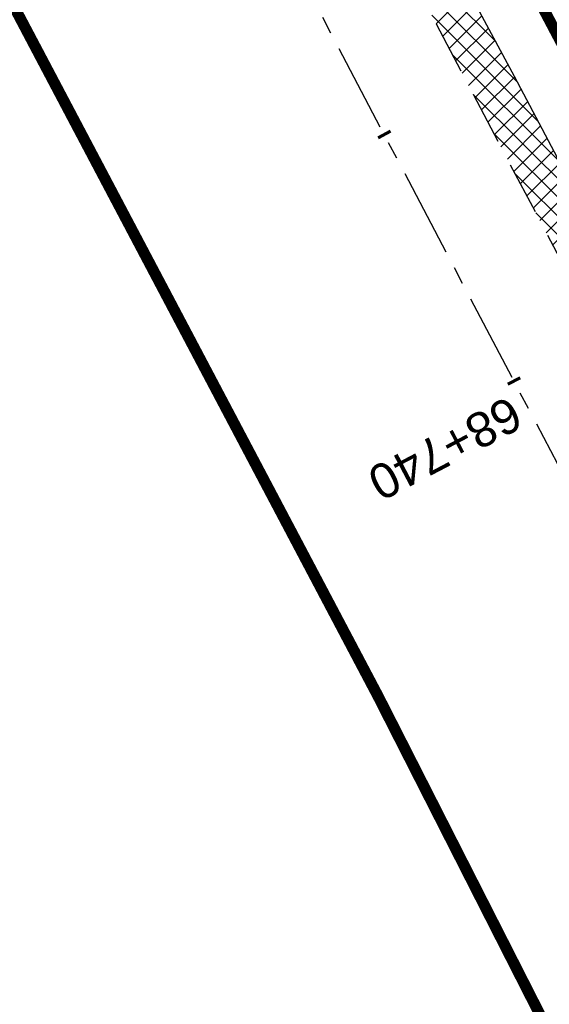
# Model space of a CAD drawing. Header units: metres. Extents: x 7529682 to 7533711, y 5721195 to 5727842.
# Tile 112 of 232: x 7530743 to 7530762, y 5725776 to 5725812. Entities that reach past the tile are written whole.
import ezdxf

# ---------------------------------------------------------------- set-up
doc = ezdxf.new("R2010")
doc.units = ezdxf.units.M
for name, pattern in [('817-dzialki-09-05-04$0$HIDDEN', [0.375, 0.25, -0.125]), ('ACAD_ISO05W100', [33, 24, -3, 0, -3, 0, -3]), ('CENTER', [50.800000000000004, 31.75, -6.35, 6.35, -6.35]), ('HIDDEN', [9.524999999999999, 6.35, -3.175])]:
    doc.linetypes.add(name, pattern=pattern)
for name, color, linetype in [('C-DROGI-SYTUACJA-ETYKIETY', 7, 'Continuous'), ('D-hatch-pobocza', 131, 'Continuous'), ('D-pobocza', 60, 'Continuous'), ('D-rowy', 160, 'Continuous'), ('D-skarpa', 2, 'Continuous')]:
    doc.layers.add(name, color=color, linetype=linetype)
doc.layers.add('D-hatch-ciag-pieszo-rowerowy', color=7, linetype='Continuous', lineweight=13, true_color=0xff9f80)
doc.layers.add('D-LR-etap-III', color=7, linetype='817-dzialki-09-05-04$0$HIDDEN', lineweight=50, true_color=0x00008f)
for name, color, linetype, lineweight in [('D-krawędzie', 3, 'Continuous', 30), ('D-oś', 10, 'CENTER', 30), ('D-pas-drogowy', 7, 'ACAD_ISO05W100', 50)]:
    doc.layers.add(name, color=color, linetype=linetype, lineweight=lineweight)
doc.styles.get("Standard").update_dxf_attribs({"font": 'arial.ttf'})
pattern_1 = [(45, (0, 0), (-0.3367596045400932, 0.3367596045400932), []), (135, (0, 0), (-0.3367596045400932, -0.3367596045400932), [])]

# ---------------------------------------------------------------- blocks, each defined once
blk = doc.blocks.new('AeccTickLine')
at = {"color": 0, "linetype": 'ByBlock', "lineweight": -2}
blk.add_line((0, 1), (-3.673819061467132e-16, -1), dxfattribs=at)

msp = doc.modelspace()

# ---------------------------------------------------------------- hatches: boundary and pattern name
at = {"layer": 'D-hatch-ciag-pieszo-rowerowy'}
h = msp.add_hatch(dxfattribs=at)
h.set_pattern_fill('ANSI37', color=256, scale=0.15, style=0)
h.set_pattern_definition(pattern_1)
edge = h.paths.add_edge_path()
edge.add_line((7530776.607199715, 5725790.32115803), (7530759.629252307, 5725822.460878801))
edge.add_line((7530759.629252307, 5725822.460878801), (7530758.520315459, 5725821.883972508))
edge.add_line((7530758.520315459, 5725821.883972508), (7530775.500859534, 5725789.739336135))
edge.add_line((7530775.500859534, 5725789.739336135), (7530792.728626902, 5725756.83339883))
edge.add_line((7530792.728626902, 5725756.83339883), (7530803.872935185, 5725735.729115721))
edge.add_arc((7530538.588320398, 5725595.643166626), 299.9999999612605, 26.897255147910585, 27.836700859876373, ccw=False)
edge.add_line((7530806.134081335, 5725731.360762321), (7530814.970565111, 5725713.941033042))
edge.add_line((7530814.970565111, 5725713.941033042), (7530815.845092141, 5725714.97978109))
edge.add_line((7530815.845092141, 5725714.97978109), (7530807.239406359, 5725731.94451075))
edge.add_arc((7530539.69370321, 5725596.226801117), 299.9999999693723, 26.89727954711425, 27.83670124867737)
edge.add_line((7530804.978317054, 5725736.312752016), (7530793.835011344, 5725757.415136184))
edge.add_line((7530793.835011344, 5725757.415136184), (7530776.607199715, 5725790.32115803))
edge = h.paths.add_edge_path()
edge.add_line((7530816.037319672, 5725715.20810562), (7530816.719618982, 5725716.018528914))
edge.add_line((7530816.719618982, 5725716.018528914), (7530808.344729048, 5725732.528263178))
edge.add_arc((7530540.799086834, 5725596.810433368), 299.9999999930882, 26.89730528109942, 27.83670086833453)
edge.add_line((7530806.083701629, 5725736.896382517), (7530794.941395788, 5725757.996873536))
edge.add_line((7530794.941395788, 5725757.996873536), (7530777.713539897, 5725790.902979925))
edge.add_line((7530777.713539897, 5725790.902979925), (7530760.738189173, 5725823.037785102))
edge.add_line((7530760.738189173, 5725823.037785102), (7530759.629252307, 5725822.460878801))
edge.add_line((7530759.629252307, 5725822.460878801), (7530776.607199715, 5725790.32115803))
edge.add_line((7530776.607199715, 5725790.32115803), (7530793.835011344, 5725757.415136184))
edge.add_line((7530793.835011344, 5725757.415136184), (7530804.978317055, 5725736.312752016))
edge.add_arc((7530539.69370321, 5725596.226801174), 299.9999999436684, 26.89727953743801, 27.83670123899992, ccw=False)
edge.add_line((7530807.239406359, 5725731.94451075), (7530815.845092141, 5725714.97978109))
edge.add_line((7530815.845092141, 5725714.97978109), (7530816.037319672, 5725715.20810562))
at = {"layer": 'D-hatch-pobocza'}
h = msp.add_hatch(dxfattribs=at)
h.set_pattern_fill('ANSI37', color=256, scale=0.15, style=0)
h.set_pattern_definition(pattern_1)
h.paths.add_polyline_path([(7530720.98, 5725884.44), (7530708.37, 5725908.34), (7530695.8, 5725932.28), (7530687.36, 5725949.02), (7530675.509999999, 5725970.87), (7530663.29, 5725994.02), (7530649.63, 5726020.19), (7530635.9, 5726046.17), (7530600.685173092, 5726114.059213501), (7530599.742800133, 5726113.514541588), (7530641.555222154, 5726032.007915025), (7530660.960861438, 5725995.070069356), (7530689.128213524, 5725941.540167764), (7530707.335918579, 5725907.031820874), (7530725.255781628, 5725873.092686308), (7530743.969545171, 5725837.653904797), (7530770.526708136, 5725787.119408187), (7530787.864146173, 5725754.266918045), (7530809.812893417, 5725712.701971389), (7530812.027706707, 5725712.540894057), (7530798.84, 5725737.15), (7530787.349999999, 5725758.8), (7530776.05, 5725780.2), (7530760.429999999, 5725809.79), (7530749.219999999, 5725830.63), (7530733.519999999, 5725861.06)])

# ---------------------------------------------------------------- linework, layer by layer
at = {"layer": 'D-krawędzie', "linetype": 'HIDDEN', "ltscale": 0.3, "flags": 128}
msp.add_lwpolyline([(7530572.009999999, 5726166.06), (7530620.380949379, 5726072.761487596), (7530641.555222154, 5726032.007915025), (7530660.960861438, 5725995.070069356), (7530689.128213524, 5725941.540167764), (7530707.335918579, 5725907.031820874), (7530725.255781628, 5725873.092686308), (7530743.969545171, 5725837.653904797), (7530770.526708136, 5725787.119408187), (7530787.864146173, 5725754.266918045), (7530809.897571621, 5725712.541613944), (7530824.739035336, 5725684.389287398), (7530840.856259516, 5725653.693092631), (7530860.675070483, 5725616.154465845), (7530865.283000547, 5725607.394015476), (7530878.050274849, 5725583.079962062), (7530918.171722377, 5725507.178125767), (7530950.162943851, 5725446.305402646), (7530993.419108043, 5725364.264712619), (7531022.766433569, 5725308.719304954), (7531053.80955549, 5725249.872416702), (7531081.165622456, 5725197.874670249), (7531103.902359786, 5725154.540603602), (7531128.123220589, 5725108.448161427), (7531149.3, 5725068.249999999), (7531167.380094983, 5725033.766927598), (7531197.164745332, 5724976.987689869), (7531228.151004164, 5724918.034426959), (7531253.152837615, 5724870.491119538), (7531286.7961686, 5724806.653565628), (7531306.739858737, 5724768.664832), (7531335.094443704, 5724714.652299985), (7531357.3191504, 5724672.438740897), (7531373.644908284, 5724641.454376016), (7531392.161870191, 5724605.998675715), (7531418.480331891, 5724555.852756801), (7531439.726902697, 5724515.582472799), (7531468.399107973, 5724461.077223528), (7531491.782023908, 5724416.527754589), (7531531.990296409, 5724339.832565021), (7531557.226635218, 5724291.658956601), (7531569.851546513, 5724267.577443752), (7531591.375556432, 5724226.547822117), (7531610.003879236, 5724191.103071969), (7531616.882991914, 5724177.998849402), (7531629.984986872, 5724153.025496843), (7531641.006768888, 5724132.021778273), (7531664.906257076, 5724087.616922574), (7531677.64401952, 5724064.785715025), (7531683.112433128, 5724054.988140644), (7531686.752875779, 5724048.180044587), (7531695.447538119, 5724031.696667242), (7531703.748818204, 5724015.917210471), (7531709.214143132, 5724005.513965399), (7531719.388607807, 5723986.14687362), (7531726.295217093, 5723973.000144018), (7531732.740794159, 5723960.735633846), (7531735.13, 5723956.19)], dxfattribs=at)
at = {"layer": 'D-LR-etap-III', "ltscale": 10, "flags": 128}
msp.add_lwpolyline([(7531750.474471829, 5723895.103125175, 0.4, 0.4, 0), (7531750.505, 5723895.13, 0.4, 0.4, 0), (7531682.71, 5724022.92, 0.4, 0.4, 0), (7531619.177023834, 5724147.203692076, 0.4, 0.4, 0), (7531592.308960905, 5724198.48863389, 0.4, 0.4, 0), (7531553.263875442, 5724272.918564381, 0.4, 0.4, 0), (7531504.019999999, 5724366.79, 0.4, 0.4, 0), (7531482.09, 5724407.62, 0.4, 0.4, 0), (7531412.350402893, 5724541.182759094, 0.4, 0.4, 0), (7531388.463669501, 5724586.929768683, 0.4, 0.4, 0), (7531345.12, 5724669.94, 0.4, 0.4, 0), (7531127.66, 5725081.67, 0.4, 0.4, 0), (7531059.253139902, 5725211.040795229, 0.4, 0.4, 0), (7531008.007244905, 5725307.953830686, 0.4, 0.4, 0), (7530964.181635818, 5725390.835555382, 0.4, 0.4, 0), (7530914.557354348, 5725484.683561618, 0.4, 0.4, 0), (7530865.243241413, 5725577.493975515, 0.4, 0.4, 0), (7530840.085257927, 5725624.058651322, 0.4, 0.4, 0), (7530802.559525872, 5725694.924584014, 0.4, 0.4, 0), (7530755.54, 5725787.51, 0.4, 0.4, 0), (7530708.717810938, 5725876.303221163, 0.4, 0.4, 0), (7530695.12, 5725902.09, 0.4, 0.4, 0), (7530642.91397006, 5726001.07839487, 0.4, 0.4, 0), (7530634.934723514, 5726016.146615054, 0.4, 0.4, 0), (7530610.820000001, 5726061.929999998, 0.4, 0.4, 0), (7530610.820000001, 5726061.929999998, 0.4, 0.4, 0), (7530607.21, 5726063.51, 0.4, 0.4, 0), (7530597.42, 5726080.68, 0.4, 0.4, 0), (7530591.16, 5726088.44, 0.4, 0.4, 0), (7530581.28, 5726107.21, 0.4, 0.4, 0), (7530571.29, 5726130.56, 0.4, 0.4, 0), (7530549.554994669, 5726171.527317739, 0.4, 0.4, 0), (7530531.014309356, 5726206.473807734, 0.4, 0.4, 0), (7530516.461208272, 5726236.016618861, 0.4, 0.4, 0), (7530500.798929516, 5726266.141265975, 0.4, 0.4, 0), (7530491.349999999, 5726283.94, 0.4, 0.4, 0), (7530482.4, 5726303.41, 0.4, 0.4, 0), (7530482.4, 5726303.41, 0.4, 0.4, 0), (7530450.41, 5726357.28, 0.4, 0.4, 0), (7530397.759396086, 5726458.499907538, 0.4, 0.4, 0), (7530334.707815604, 5726583.664702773, 0.4, 0.4, 0), (7530303.939274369, 5726645.167943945, 0.4, 0.4, 0), (7530300.509779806, 5726651.777515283, 0.4, 0.4, 0), (7530289.213532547, 5726671.966724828, 0.4, 0.4, 0), (7530281.54, 5726685.57, 0.4, 0.4, 0), (7530261.37085633, 5726724.163374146, 0.4, 0.4, 0), (7530254.03, 5726738.21, 0.4, 0.4, 0), (7530197.219999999, 5726845.06, 0.4, 0.4, 0), (7530194.71, 5726849.15, 0.4, 0.4, 0), (7530195.92, 5726850.75, 0.4, 0.4, 0), (7530170.546669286, 5726892.961489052, 0.4, 0.4, 0), (7530143.174718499, 5726945.065838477, 0.4, 0.4, 0), (7530105.059999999, 5727018.32, 0.4, 0.4, 0), (7530100.059999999, 5727027.16, 0.4, 0.4, 0), (7530062.318670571, 5727099.625398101, 0.4, 0.4, 0), (7530015.378537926, 5727189.420463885, 0.4, 0.4, 0), (7529983.207960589, 5727250.206596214, 0.4, 0.4, 0), (7529953.284293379, 5727306.74720398, 0.4, 0.4, 0), (7529900.67053443, 5727406.15903814, 0.4, 0.4, 0), (7529890.630239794, 5727425.131178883, 0.4, 0.4, 0), (7529875.155383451, 5727454.426350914, 0.4, 0.4, 0), (7529857.560096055, 5727487.787346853, 0.4, 0.4, 0), (7529835.194401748, 5727530.19312405, 0.4, 0.4, 0), (7529811.740544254, 5727574.662079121, 0.4, 0.4, 0), (7529792.101859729, 5727611.922638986, 0.4, 0.4, 0), (7529768.066117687, 5727657.469613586, 0.4, 0.4, 0), (7529755.210566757, 5727682.131373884, 0.4, 0.4, 0), (7529753.309999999, 5727681.13, 0.4, 0.4, 0), (7529739.21, 5727707.77, 0.4, 0.4, 0), (7529735.394745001, 5727711.251990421, 0.4, 0.4, 0), (7529725.42, 5727730.2, 0.4, 0.4, 0), (7529723.55, 5727729.88, 0.4, 0.4, 0), (7529695.566668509, 5727782.932080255, 0.4, 0.4, 0), (7529717.67971874, 5727794.024357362, 0.4, 0.4, 0), (7529736.274870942, 5727758.647400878, 0.4, 0.4, 0), (7529736.274870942, 5727758.647400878, 0.4, 0.4, 0), (7529744.511003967, 5727750.406106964, 0.4, 0.4, 0), (7529744.511003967, 5727750.406106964, 0.4, 0.4, 0), (7529750.282568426, 5727738.549848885, 0.4, 0.4, 0), (7529777.108510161, 5727687.569424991, 0.4, 0.4, 0), (7529796.51537536, 5727651.329932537, 0.4, 0.4, 0), (7529814.937945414, 5727616.793170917, 0.4, 0.4, 0), (7529839.006722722, 5727572.303976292, 0.4, 0.4, 0), (7529860.617626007, 5727532.509108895, 0.4, 0.4, 0), (7529882.348967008, 5727491.504261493, 0.4, 0.4, 0), (7529904.865139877, 5727449.096370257, 0.4, 0.4, 0), (7529920.747384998, 5727418.884773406, 0.4, 0.4, 0), (7529946.676504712, 5727368.547487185, 0.4, 0.4, 0), (7529972.024701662, 5727320.573310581, 0.4, 0.4, 0), (7529987.740014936, 5727290.153392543, 0.4, 0.4, 0), (7529996.497385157, 5727273.661630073, 0.4, 0.4, 0), (7530017.541471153, 5727234.202689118, 0.4, 0.4, 0), (7530033.053657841, 5727204.864166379, 0.4, 0.4, 0), (7530051.622983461, 5727170.222745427, 0.4, 0.4, 0), (7530069.276612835, 5727137.015751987, 0.4, 0.4, 0), (7530089.385386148, 5727097.533639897, 0.4, 0.4, 0), (7530109.712512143, 5727060.746615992, 0.4, 0.4, 0), (7530136.769722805, 5727011.640131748, 0.4, 0.4, 0), (7530162.446686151, 5726962.743777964, 0.4, 0.4, 0), (7530187.674104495, 5726916.992101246, 0.4, 0.4, 0), (7530207.820739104, 5726879.335323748, 0.4, 0.4, 0), (7530230.625609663, 5726834.518686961, 0.4, 0.4, 0), (7530262.288093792, 5726776.61832811, 0.4, 0.4, 0), (7530277.509672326, 5726760.213143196, 0.4, 0.4, 0), (7530286.036865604, 5726744.106684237, 0.4, 0.4, 0), (7530288.097472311, 5726735.884066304, 0.4, 0.4, 0), (7530290.393870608, 5726725.046963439, 0.4, 0.4, 0), (7530296.17664807, 5726713.582980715, 0.4, 0.4, 0), (7530302.726195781, 5726701.18226779, 0.4, 0.4, 0), (7530325.685047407, 5726657.466383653, 0.4, 0.4, 0), (7530343.243978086, 5726623.648592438, 0.4, 0.4, 0), (7530360.229820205, 5726591.746871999, 0.4, 0.4, 0), (7530383.20855044, 5726548.059469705, 0.4, 0.4, 0), (7530406.017875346, 5726503.605514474, 0.4, 0.4, 0), (7530427.464919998, 5726462.620289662, 0.4, 0.4, 0), (7530447.9278544, 5726424.388014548, 0.4, 0.4, 0), (7530471.126878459, 5726379.920667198, 0.4, 0.4, 0), (7530490.501003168, 5726343.033350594, 0.4, 0.4, 0), (7530509.499458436, 5726306.733076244, 0.4, 0.4, 0), (7530529.890269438, 5726267.244072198, 0.4, 0.4, 0), (7530543.852446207, 5726238.990319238, 0.4, 0.4, 0), (7530554.808897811, 5726218.943990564, 0.4, 0.4, 0), (7530559.027108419, 5726212.223286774, 0.4, 0.4, 0), (7530563.060988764, 5726206.409670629, 0.4, 0.4, 0), (7530566.93354971, 5726200.463543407, 0.4, 0.4, 0), (7530569.771022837, 5726194.901501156, 0.4, 0.4, 0), (7530571.47319415, 5726191.282350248, 0.4, 0.4, 0), (7530572.839142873, 5726188.024533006, 0.4, 0.4, 0), (7530575.295071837, 5726182.034664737, 0.4, 0.4, 0), (7530579.736851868, 5726173.306070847, 0.4, 0.4, 0), (7530583.3, 5726167.41, 0.4, 0.4, 0), (7530593.4, 5726163.33, 0.4, 0.4, 0), (7530598.618375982, 5726155.264489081, 0.4, 0.4, 0), (7530608.258304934, 5726140.497132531, 0.4, 0.4, 0), (7530603.269999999, 5726136.83, 0.4, 0.4, 0), (7530606.53, 5726131.84, 0.4, 0.4, 0), (7530604.239057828, 5726124.21679044, 0.4, 0.4, 0), (7530605.847136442, 5726121.630127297, 0.4, 0.4, 0), (7530608.971611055, 5726116.164124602, 0.4, 0.4, 0), (7530618.114293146, 5726097.791111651, 0.4, 0.4, 0), (7530651.213125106, 5726034.959524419, 0.4, 0.4, 0), (7530670.243741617, 5725998.61095082, 0.4, 0.4, 0), (7530698.075474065, 5725945.952624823, 0.4, 0.4, 0), (7530716.505955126, 5725911.3051464, 0.4, 0.4, 0), (7530735.223454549, 5725875.667401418, 0.4, 0.4, 0), (7530752.504235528, 5725842.154920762, 0.4, 0.4, 0), (7530778.310652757, 5725793.501254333, 0.4, 0.4, 0), (7530797.499961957, 5725756.381811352, 0.4, 0.4, 0), (7530812.518974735, 5725728.28874362, 0.4, 0.4, 0), (7530820.039295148, 5725713.160404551, 0.4, 0.4, 0), (7530822.422446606, 5725710.193574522, 0.4, 0.4, 0), (7530833.154893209, 5725688.800634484, 0.4, 0.4, 0), (7530849.629354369, 5725656.158601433, 0.4, 0.4, 0), (7530867.98290276, 5725621.963939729, 0.4, 0.4, 0), (7530872.629809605, 5725612.88760475, 0.4, 0.4, 0), (7530880.354488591, 5725597.594500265, 0.4, 0.4, 0), (7530883.839446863, 5725593.389159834, 0.4, 0.4, 0), (7530891.782113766, 5725587.763349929, 0.4, 0.4, 0), (7530895.038670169, 5725584.280746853, 0.4, 0.4, 0), (7530897.033644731, 5725580.941110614, 0.4, 0.4, 0), (7530900.951646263, 5725579.945856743, 0.4, 0.4, 0), (7530904.80970798, 5725571.977328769, 0.4, 0.4, 0), (7530903.682362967, 5725568.566434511, 0.4, 0.4, 0), (7530908.900614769, 5725558.844845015, 0.4, 0.4, 0), (7530910.252030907, 5725545.671606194, 0.4, 0.4, 0), (7530912.872986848, 5725538.645543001, 0.4, 0.4, 0), (7530945.278171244, 5725478.464284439, 0.4, 0.4, 0), (7530959.692318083, 5725450.24628822, 0.4, 0.4, 0), (7531002.82670893, 5725368.192370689, 0.4, 0.4, 0), (7531044.703532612, 5725290.314293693, 0.4, 0.4, 0), (7531064.098839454, 5725253.212562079, 0.4, 0.4, 0), (7531083.010253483, 5725216.677517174, 0.4, 0.4, 0), (7531113.013137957, 5725158.465613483, 0.4, 0.4, 0), (7531137.364304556, 5725113.07076138, 0.4, 0.4, 0), (7531150.830830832, 5725086.711759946, 0.4, 0.4, 0), (7531159.745663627, 5725076.640848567, 0.4, 0.4, 0), (7531166.309999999, 5725074.58, 0.4, 0.4, 0), (7531172.29, 5725062.58, 0.4, 0.4, 0), (7531170.589828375, 5725055.605912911, 0.4, 0.4, 0), (7531173.732823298, 5725044.080706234, 0.4, 0.4, 0), (7531215.342008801, 5724964.859648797, 0.4, 0.4, 0), (7531238.054496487, 5724921.684649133, 0.4, 0.4, 0), (7531262.389821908, 5724875.282876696, 0.4, 0.4, 0), (7531295.587160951, 5724811.265731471, 0.4, 0.4, 0), (7531348.487908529, 5724712.362812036, 0.4, 0.4, 0), (7531363.740817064, 5724682.68394264, 0.4, 0.4, 0), (7531366.986905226, 5724675.865317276, 0.4, 0.4, 0), (7531382.541261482, 5724646.110625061, 0.4, 0.4, 0), (7531401.299165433, 5724610.874551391, 0.4, 0.4, 0), (7531428.964837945, 5724558.862274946, 0.4, 0.4, 0), (7531449.111202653, 5724520.397801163, 0.4, 0.4, 0), (7531477.292992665, 5724465.831467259, 0.4, 0.4, 0), (7531500.996290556, 5724421.112506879, 0.4, 0.4, 0), (7531512.121834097, 5724400.549045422, 0.4, 0.4, 0), (7531513.78163794, 5724396.757451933, 0.4, 0.4, 0), (7531526.32, 5724379.39, 0.4, 0.4, 0), (7531566.783642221, 5724302.73628205, 0.4, 0.4, 0), (7531578.579156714, 5724282.774819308, 0.4, 0.4, 0), (7531584.232619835, 5724273.111246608, 0.4, 0.4, 0), (7531590.109283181, 5724263.508189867, 0.4, 0.4, 0), (7531593.027899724, 5724258.771479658, 0.4, 0.4, 0), (7531595.711841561, 5724254.226824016, 0.4, 0.4, 0), (7531601.659976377, 5724243.898197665, 0.4, 0.4, 0), (7531606.097733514, 5724235.986407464, 0.4, 0.4, 0), (7531609.382207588, 5724230.799061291, 0.4, 0.4, 0), (7531611.580260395, 5724227.671180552, 0.4, 0.4, 0), (7531612.707802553, 5724225.86410867, 0.4, 0.4, 0), (7531618.665224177, 5724214.480919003, 0.4, 0.4, 0), (7531619.885522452, 5724212.333950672, 0.4, 0.4, 0), (7531620.931818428, 5724210.787064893, 0.4, 0.4, 0), (7531623.518605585, 5724207.111542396, 0.4, 0.4, 0), (7531626.143926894, 5724203.61306897, 0.4, 0.4, 0), (7531632.022984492, 5724196.485954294, 0.4, 0.4, 0), (7531653.949089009, 5724152.617641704, 0.4, 0.4, 0), (7531656.750690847, 5724143.103797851, 0.4, 0.4, 0), (7531659.61440691, 5724133.254504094, 0.4, 0.4, 0), (7531661.627147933, 5724128.646047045, 0.4, 0.4, 0.01093811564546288), (7531674.314987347, 5724101.43546424, 0.4, 0.4, 0), (7531685.137626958, 5724081.408252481, 0.4, 0.4, 0), (7531692.159945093, 5724066.277333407, 0.4, 0.4, 0), (7531699.662164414, 5724051.388120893, 0.4, 0.4, 0), (7531704.480624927, 5724040.808561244, 0.4, 0.4, 0), (7531704.480624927, 5724040.808561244, 0.4, 0.4, 0), (7531704.401251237, 5724037.368913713, 0.4, 0.4, 0), (7531720.383609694, 5724003.441317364, 0.4, 0.4, 0), (7531728.79890528, 5723986.206298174, 0.4, 0.4, 0), (7531733.237926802, 5723977.192631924, 0.4, 0.4, 0), (7531736.750027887, 5723969.505210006, 0.4, 0.4, 0), (7531737.336143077, 5723968.518916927, 0.4, 0.4, 0), (7531738.285051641, 5723967.699360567, 0.4, 0.4, 0), (7531742.180915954, 5723962.346428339, 0.4, 0.4, 0), (7531744.286141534, 5723958.615526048, 0.4, 0.4, 0), (7531755.393260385, 5723944.192617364, 0.4, 0.4, 0), (7531758.69, 5723936.76, 0.4, 0.4, 0), (7531780.08, 5723929.25, 0.4, 0.4, 0), (7531792.611989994, 5723906.337708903, 0.4, 0.4, 0), (7531792.611989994, 5723906.337708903, 0.4, 0.4, 0), (7531756.962094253, 5723883.055323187, 0.4, 0.4, 0), (7531750.46, 5723895.130000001, 0.4, 0.4, 0), (7531750.46, 5723895.130000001, 0, 0, 0)], format="xyseb", dxfattribs=at)
at = {"layer": 'D-oś', "ltscale": 0.1}
msp.add_lwpolyline([(7530915.075467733, 5725505.546186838), (7530874.953735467, 5725581.448561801), (7530862.185373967, 5725605.764687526), (7530857.578697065, 5725614.522755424), (7530837.759286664, 5725652.062517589), (7530821.64157021, 5725682.759649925), (7530806.802584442, 5725710.90727788), (7530784.768746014, 5725752.633364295), (7530767.429894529, 5725785.48853276), (7530740.872937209, 5725836.022638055), (7530722.160718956, 5725871.458493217), (7530704.240385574, 5725905.398518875), (7530686.031764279, 5725939.908602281), (7530657.86242703, 5725993.442278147), (7530638.453085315, 5726030.387171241), (7530594.845000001, 5726110.895), (7530594.845000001, 5726110.895), (7530594.845000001, 5726110.895), (7530540.21, 5726214.45)], dxfattribs=at)
at = {"layer": 'D-pas-drogowy', "ltscale": 0.2, "flags": 128}
msp.add_lwpolyline([(7531633.018560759, 5724182.834272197, 0.4, 0.4, 0), (7531617.558899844, 5724211.608162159, 0.4, 0.4, 0), (7531566.783642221, 5724302.73628205, 0.4, 0.4, 0), (7531538.419082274, 5724356.469679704, 0.4, 0.4, 0), (7531526.32, 5724379.39, 0.4, 0.4, 0), (7531516.102085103, 5724393.607319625, 0.4, 0.4, 0.001485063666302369), (7531513.78037409, 5724396.837773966, 0.4, 0.4, 0), (7531501.87, 5724413.41, 0.4, 0.4, 0), (7531474.926107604, 5724464.507896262, 0.4, 0.4, 0), (7531446.200436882, 5724518.992313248, 0.4, 0.4, 0), (7531424.962185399, 5724559.262257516, 0.4, 0.4, 0), (7531398.444460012, 5724609.565801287, 0.4, 0.4, 0), (7531379.647455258, 5724645.216004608, 0.4, 0.4, 0), (7531365.23, 5724672.56, 0.4, 0.4, 0), (7531341.305752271, 5724717.915356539, 0.4, 0.4, 0), (7531312.899996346, 5724771.788898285, 0.4, 0.4, 0), (7531292.590923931, 5724810.306502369, 0.4, 0.4, 0), (7531259.391619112, 5724873.271351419, 0.4, 0.4, 0), (7531233.740401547, 5724921.922582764, 0.4, 0.4, 0), (7531203.072738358, 5724980.092044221, 0.4, 0.4, 0), (7531173.471398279, 5725036.225177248, 0.4, 0.4, 0), (7531168.269999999, 5725046.09, 0.4, 0.4, 0), (7531172.29, 5725062.58, 0.4, 0.4, 0), (7531166.309999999, 5725074.58, 0.4, 0.4, 0), (7531150.32, 5725079.6, 0.4, 0.4, 0), (7531141.5, 5725096.43, 0.4, 0.4, 0), (7531109.311735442, 5725157.814415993, 0.4, 0.4, 0), (7531086.641300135, 5725201.047918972, 0.4, 0.4, 0), (7531059.198258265, 5725253.383662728, 0.4, 0.4, 0), (7531028.206828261, 5725312.48946212, 0.4, 0.4, 0), (7530999.104694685, 5725367.990143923, 0.4, 0.4, 0), (7530956.247527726, 5725449.724815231, 0.4, 0.4, 0), (7530924.397774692, 5725510.463768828, 0.4, 0.4, 0), (7530897.509999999, 5725561.74, 0.4, 0.4, 0), (7530894.46, 5725566.14, 0.4, 0.4, 0), (7530892.16, 5725570.49, 0.4, 0.4, 0), (7530869.362688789, 5725613.307018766, 0.4, 0.4, 0), (7530861.693971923, 5725627.704613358, 0.4, 0.4, 0), (7530852.74, 5725644.52, 0.4, 0.4, 0), (7530831.509999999, 5725684.2, 0.4, 0.4, 0), (7530811.13, 5725722.52, 0.4, 0.4, 0), (7530792.3476413, 5725757.940652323, 0.4, 0.4, 0), (7530768.03, 5725803.8, 0.4, 0.4, 0), (7530748.768542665, 5725840.178507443, 0.4, 0.4, 0), (7530727.7, 5725879.97, 0.4, 0.4, 0), (7530712.0981582, 5725909.54523909, 0.4, 0.4, 0), (7530693.644105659, 5725944.645156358, 0.4, 0.4, 0), (7530665.702224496, 5725997.538976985, 0.4, 0.4, 0), (7530641.759999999, 5726042.88, 0.4, 0.4, 0), (7530616.5, 5726091.48, 0.4, 0.4, 0), (7530604.628439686, 5726114.319880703, 0.4, 0.4, -0.007762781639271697), (7530602.5, 5726118.43, 0.4, 0.4, 0), (7530603.992037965, 5726123.394821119, 0.4, 0.4, 0), (7530606.53, 5726131.84, 0.4, 0.4, 0), (7530603.269999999, 5726136.83, 0.4, 0.4, 0), (7530593.775620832, 5726151.368713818, 0.4, 0.4, 0), (7530590.202637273, 5726156.84001263, 0.4, 0.4, 0), (7530583.3, 5726167.41, 0.4, 0.4, 0), (7530580.578343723, 5726170.427567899, 0.4, 0.4, 0), (7530575.849999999, 5726175.67, 0.4, 0.4, 0), (7530569.009999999, 5726186.66, 0.4, 0.4, 0), (7530562.555322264, 5726199.189409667, 0.4, 0.4, 0), (7530555.67, 5726211.39, 0.4, 0.4, 0), (7530548.29, 5726224.23, 0.4, 0.4, 0), (7530540.58, 5726237.71, 0.4, 0.4, 0), (7530532.679999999, 5726252.65, 0.4, 0.4, 0), (7530524.059999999, 5726269.35, 0.4, 0.4, 0), (7530502.82, 5726309.91, 0.4, 0.4, 0), (7530488.83, 5726336.63, 0.4, 0.4, 0), (7530466.03, 5726380.16, 0.4, 0.4, 0), (7530438.469999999, 5726432.77, 0.4, 0.4, 0), (7530424.53, 5726459.09, 0.4, 0.4, 0), (7530401.63, 5726502.97, 0.4, 0.4, 0), (7530383.38, 5726538.06, 0.4, 0.4, 0), (7530353.969999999, 5726593.52, 0.4, 0.4, 0), (7530338.469999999, 5726622.74, 0.4, 0.4, 0), (7530322.009999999, 5726653.88, 0.4, 0.4, 0), (7530297.54, 5726700.33, 0.4, 0.4, 0), (7530287.38, 5726719.6, 0.4, 0.4, 0), (7530285.94993921, 5726722.315508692, 0.4, 0.4, 0), (7530280.259999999, 5726733.12, 0.4, 0.4, 0), (7530266.73, 5726758.74, 0.4, 0.4, 0), (7530260.42, 5726770.47, 0.4, 0.4, 0), (7530253.25, 5726783.82, 0.4, 0.4, 0), (7530244.95, 5726799.33, 0.4, 0.4, 0), (7530239.389999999, 5726808.49, 0.4, 0.4, 0), (7530238.29, 5726807.9, 0.4, 0.4, 0), (7530218.11, 5726850.67, 0.4, 0.4, 0), (7530175.906646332, 5726928.168028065, 0.4, 0.4, 0), (7530096.679999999, 5727076.15, 0.4, 0.4, 0), (7530094.679999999, 5727079.89, 0.4, 0.4, 0), (7530064.59693469, 5727135.522637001, 0.4, 0.4, 0), (7530046.730970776, 5727168.8921561, 0.4, 0.4, 0), (7530025.803045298, 5727208.461374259, 0.4, 0.4, 0), (7530012.846501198, 5727232.979315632, 0.4, 0.4, 0), (7529994.15, 5727268.45, 0.4, 0.4, 0), (7529981.670868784, 5727291.93018666, 0.4, 0.4, 0), (7529949.889999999, 5727351.73, 0.4, 0.4, 0), (7529924.75, 5727399.03, 0.4, 0.4, 0), (7529915.515824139, 5727417.099754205, 0.4, 0.4, 0), (7529885.83, 5727475.19, 0.4, 0.4, 0), (7529862.559999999, 5727519.97, 0.4, 0.4, 0), (7529852.984923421, 5727538.191086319, 0.4, 0.4, 0), (7529836.513084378, 5727569.51130111, 0.4, 0.4, 0), (7529815.36890814, 5727609.140983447, 0.4, 0.4, 0), (7529792.795203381, 5727651.247499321, 0.4, 0.4, 0), (7529774.199114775, 5727685.858348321, 0.4, 0.4, 0), (7529746.966026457, 5727736.059440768, 0.4, 0.4, 0), (7529733.92, 5727757.62, 0.4, 0.4, 0), (7529708.607472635, 5727806.388536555, 0.4, 0.4, 0), (7529688.491967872, 5727796.344621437, 0.4, 0.4, 0), (7529723.55, 5727729.88, 0.4, 0.4, 0), (7529725.42, 5727730.2, 0.4, 0.4, 0), (7529735.38, 5727711.28, 0.4, 0.4, 0), (7529739.21, 5727707.77, 0.4, 0.4, 0), (7529753.309999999, 5727681.13, 0.4, 0.4, 0), (7529755.178396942, 5727682.114424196, 0.4, 0.4, 0), (7529792.101859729, 5727611.922638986, 0.4, 0.4, 0), (7529811.740544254, 5727574.662079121, 0.4, 0.4, 0), (7529835.194401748, 5727530.19312405, 0.4, 0.4, 0), (7529857.560096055, 5727487.787346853, 0.4, 0.4, 0), (7529875.155383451, 5727454.426350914, 0.4, 0.4, 0), (7529890.630239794, 5727425.131178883, 0.4, 0.4, 0), (7529900.67053443, 5727406.15903814, 0.4, 0.4, 0), (7529953.284293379, 5727306.74720398, 0.4, 0.4, 0), (7529983.207960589, 5727250.206596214, 0.4, 0.4, 0), (7530015.378537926, 5727189.420463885, 0.4, 0.4, 0), (7530062.318670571, 5727099.625398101, 0.4, 0.4, 0), (7530100.059999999, 5727027.16, 0.4, 0.4, 0), (7530105.059999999, 5727018.32, 0.4, 0.4, 0), (7530143.174718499, 5726945.065838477, 0.4, 0.4, 0), (7530170.546669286, 5726892.961489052, 0.4, 0.4, 0), (7530195.92, 5726850.75, 0.4, 0.4, 0), (7530194.71, 5726849.15, 0.4, 0.4, 0), (7530197.219999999, 5726845.06, 0.4, 0.4, 0), (7530254.03, 5726738.21, 0.4, 0.4, 0), (7530261.37085633, 5726724.163374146, 0.4, 0.4, 0), (7530281.54, 5726685.57, 0.4, 0.4, 0), (7530289.213532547, 5726671.966724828, 0.4, 0.4, 0), (7530300.509779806, 5726651.777515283, 0.4, 0.4, 0), (7530303.939274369, 5726645.167943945, 0.4, 0.4, 0), (7530334.707815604, 5726583.664702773, 0.4, 0.4, 0), (7530397.759396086, 5726458.499907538, 0.4, 0.4, 0), (7530450.41, 5726357.28, 0.4, 0.4, 0), (7530482.4, 5726303.41, 0.4, 0.4, 0), (7530483.687990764, 5726301.003383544, 0.4, 0.4, 0), (7530491.349999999, 5726283.94, 0.4, 0.4, 0), (7530512.67, 5726243.78, 0.4, 0.4, 0), (7530529.429999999, 5726209.46, 0.4, 0.4, 0), (7530571.29, 5726130.56, 0.4, 0.4, 0), (7530581.28, 5726107.21, 0.4, 0.4, 0), (7530591.16, 5726088.44, 0.4, 0.4, 0), (7530597.42, 5726080.68, 0.4, 0.4, 0), (7530607.21, 5726063.51, 0.4, 0.4, 0), (7530610.820000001, 5726061.929999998, 0.4, 0.4, 0), (7530634.934723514, 5726016.146615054, 0.4, 0.4, 0), (7530642.91397006, 5726001.07839487, 0.4, 0.4, 0), (7530695.12, 5725902.09, 0.4, 0.4, 0), (7530708.717810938, 5725876.303221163, 0.4, 0.4, 0), (7530755.54, 5725787.51, 0.4, 0.4, 0), (7530802.559525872, 5725694.924584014, 0.4, 0.4, 0), (7530840.085257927, 5725624.058651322, 0.4, 0.4, 0), (7530865.243241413, 5725577.493975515, 0.4, 0.4, 0), (7530914.557354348, 5725484.683561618, 0.4, 0.4, 0), (7530964.181635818, 5725390.835555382, 0.4, 0.4, 0), (7531008.007244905, 5725307.953830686, 0.4, 0.4, 0), (7531059.253139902, 5725211.040795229, 0.4, 0.4, 0), (7531127.66, 5725081.67, 0.4, 0.4, 0), (7531345.12, 5724669.94, 0.4, 0.4, 0), (7531388.463669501, 5724586.929768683, 0.4, 0.4, 0), (7531412.350402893, 5724541.182759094, 0.4, 0.4, 0), (7531482.09, 5724407.62, 0.4, 0.4, 0), (7531504.019999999, 5724366.79, 0.4, 0.4, 0), (7531519.374444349, 5724337.520497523, 0.4, 0.4, 0), (7531563.748815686, 5724252.931583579, 0.4, 0.4, 0), (7531602.175111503, 5724179.681224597, 0.4, 0.4, 0), (7531619.177023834, 5724147.203692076, 0.4, 0.4, 0), (7531625.038493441, 5724135.63500206, 0.4, 0.4, 0), (7531656.796442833, 5724073.31633882, 0.4, 0.4, 0), (7531675.12, 5724037.36, 0.4, 0.4, 0), (7531682.71, 5724022.92, 0.4, 0.4, 0), (7531705.565196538, 5723979.810545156, 0.4, 0.4, 0), (7531736.605941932, 5723921.261514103, 0.4, 0.4, 0), (7531750.46, 5723895.130000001, 0.4, 0.4, 0), (7531740.769999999, 5723886.56, 0.4, 0.4, 0), (7531732.86, 5723885, 0.4, 0.4, 0), (7531722.179999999, 5723887.77, 0.4, 0.4, 0), (7531729.87, 5723862.17, 0.4, 0.4, 0), (7531742.92, 5723861.93, 0.4, 0.4, 0), (7531763.71, 5723859.52, 0.4, 0.4, 0), (7531768.42, 5723854.12, 0.4, 0.4, 0), (7531787.42, 5723817.97, 0.4, 0.4, 0), (7531795.57, 5723809.82, 0.4, 0.4, 0), (7531816.346897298, 5723819.850397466, 0.4, 0.4, 0), (7531816.346897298, 5723819.850397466, 0.4, 0.4, 0), (7531805.059999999, 5723843.23, 0.4, 0.4, 0), (7531803.61, 5723886.23, 0.4, 0.4, 0), (7531803.61, 5723886.23, 0.4, 0.4, 0), (7531780.08, 5723929.25, 0.4, 0.4, 0), (7531758.69, 5723936.76, 0.4, 0.4, 0), (7531749.3590272, 5723946.412126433, 0.4, 0.4, 0), (7531742.71, 5723953.29, 0.4, 0.4, 0), (7531735.177368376, 5723967.877529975, 0.4, 0.4, 0), (7531722.37, 5723992.68, 0.4, 0.4, 0), (7531705.041669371, 5724030.885563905, 0.4, 0.4, 0), (7531699.469999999, 5724043.17, 0.4, 0.4, 0), (7531692.69, 5724058.11, 0.4, 0.4, 0), (7531679.672010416, 5724084.016803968, 0.4, 0.4, 0), (7531674.55, 5724094.21, 0.4, 0.4, 0), (7531666.633166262, 5724114.002855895, 0.4, 0.4, 0), (7531649, 5724153.82, 0.4, 0.4, 0), (7531641.49, 5724149.34, 0.4, 0.4, 0), (7531626.04, 5724179.34, 0.4, 0.4, 0), (7531633.03, 5724182.84, 0, 0, 0)], format="xyseb", dxfattribs=at)
at = {"layer": 'D-pobocza'}
msp.add_lwpolyline([(7530798.84, 5725737.15), (7530787.349999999, 5725758.8), (7530776.05, 5725780.2), (7530760.429999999, 5725809.79), (7530749.219999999, 5725830.63), (7530733.519999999, 5725861.06), (7530720.98, 5725884.44), (7530708.37, 5725908.34), (7530695.8, 5725932.28), (7530687.36, 5725949.02), (7530675.509999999, 5725970.87), (7530663.29, 5725994.02), (7530649.63, 5726020.19), (7530635.9, 5726046.17), (7530600.685173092, 5726114.059213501), (7530599.742800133, 5726113.514541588)], dxfattribs=at)
at = {"layer": 'D-rowy', "linetype": 'HIDDEN', "ltscale": 0.1, "const_width": 0.4, "flags": 128}
msp.add_lwpolyline([(7530741.879316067, 5725849.304278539), (7530762.298990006, 5725810.645308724)], dxfattribs=at)
at = {"layer": 'D-skarpa', "linetype": 'Continuous'}
msp.add_lwpolyline([(7530748.738959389, 5725847.871175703), (7530749.258122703, 5725846.824127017), (7530750.624298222, 5725844.131213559), (7530751.539779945, 5725842.374672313), (7530751.841372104, 5725841.804047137, 0.0002368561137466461), (7530777.322847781, 5725793.792695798), (7530778.557354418, 5725791.351335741), (7530779.540217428, 5725789.300423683), (7530781.844541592, 5725784.863040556), (7530784.814099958, 5725779.157269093), (7530786.411447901, 5725776.02374882)], format="xyb", dxfattribs=at)

# ---------------------------------------------------------------- block references
at = {"layer": 'C-DROGI-SYTUACJA-ETYKIETY', "color": 2, "linetype": 'Continuous', "lineweight": 60, "xscale": 0.2499999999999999, "yscale": 0.2499999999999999, "zscale": 0.2499999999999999, "rotation": 297.723067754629}
for p in [(7530755.755474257, 5725807.703290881), (7530760.407459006, 5725798.851226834)]:
    msp.add_blockref('AeccTickLine', p, dxfattribs=at)

# ---------------------------------------------------------------- texts
at = {"layer": 'C-DROGI-SYTUACJA-ETYKIETY', "color": 2}
msp.add_text('68+740', height=1.25, rotation=207.723067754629, dxfattribs=at).set_placement((7530760.249956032, 5725798.344825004))

doc.saveas('drawing.dxf')
